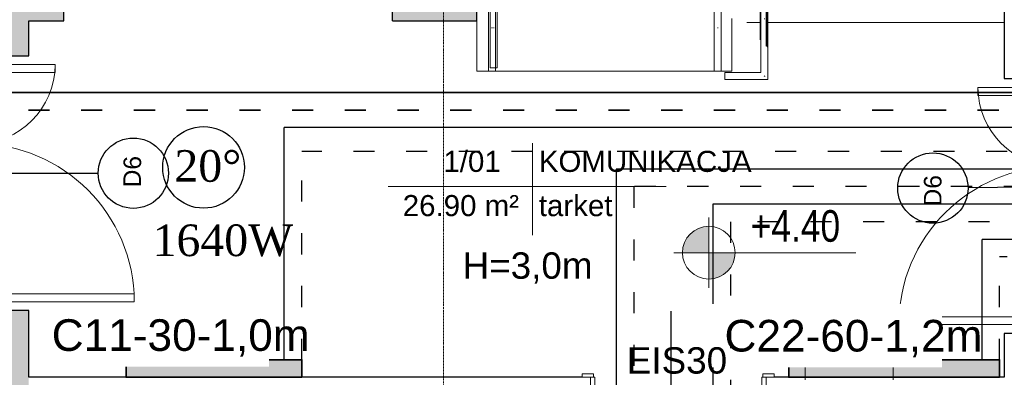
# Model space of a CAD drawing. Header units: inches. Extents: x -112469 to 885939, y -131046 to 286269.
# Tile 71 of 138: x 88894 to 94495, y -107776 to -105740. Entities that reach past the tile are written whole.
import ezdxf

# ---------------------------------------------------------------- set-up
doc = ezdxf.new("R2010")
doc.units = ezdxf.units.IN
doc.header["$MEASUREMENT"] = 0
for name, pattern in [('ACAD_ISO03W100', [30, 12, -18]), ('Linia siatki', [0.9925, 0.47, -0.2175, 0.0875, -0.2175]), ('Ponad', [0.396875, 0.238125, -0.15875])]:
    doc.linetypes.add(name, pattern=pattern)
for name, color, linetype, lineweight in [('_IS_CO grzejniki', 1, 'Continuous', 35), ('_IS_CO opis', 26, 'Continuous', 25), ('_IS_CO powrót', 5, 'ACAD_ISO03W100', 30), ('_IS_CO zasilenie', 1, 'Continuous', 30), ('_IS_CT powrot', 242, 'ACAD_ISO03W100', 35), ('_IS_CT zasilenie', 248, 'Continuous', 35), ('A-AREA', 251, 'Continuous', 9), ('A-AREA-IDEN', 251, 'Continuous', 9), ('A-DETL-MEDM', 251, 'Continuous', 25), ('A-DETL-THIN', 251, 'Continuous', 9), ('A-DOOR', 251, 'Continuous', 9), ('A-DOOR-FRAM', 251, 'Continuous', 18), ('A-FLOR-HRAL', 251, 'Continuous', 9), ('A-FLOR-HRAL-MBND', 251, 'Ponad', 9), ('A-WALL', 251, 'Continuous', 9), ('A-WALL-PATT', 254, 'Continuous', 25), ('G-ANNO-DIMS', 251, 'Continuous', 9), ('G-ANNO-TEXT', 251, 'Continuous', 9), ('S-GRID', 251, 'Continuous', 9), ('S-STRS', 251, 'Continuous', 9)]:
    doc.layers.add(name, color=color, linetype=linetype, lineweight=lineweight)
doc.styles.add('Arial', font='arial.ttf', dxfattribs={"height": 25})
doc.styles.add('Arial_1', font='arial.ttf', dxfattribs={"height": 12})
doc.styles.add('Arial_2', font='arial.ttf', dxfattribs={"height": 10})
doc.styles.add('Arial_3', font='arial.ttf', dxfattribs={"height": 15})
doc.styles.add('Arial_4', font='arial.ttf', dxfattribs={"width": 0.8, "height": 18})
doc.styles.add('krzysiek', font='times.ttf')

# ---------------------------------------------------------------- blocks, each defined once
blk = doc.blocks.new('Etyk_pom_1_mala - Etyk_pom_1_mala-219433-4_Poziom piętra')
at = {"layer": 'A-AREA-IDEN'}
for p, q in [((-0.0958, 0.1444), (-0.0958, -0.3781)), ((-0.9154, -0.1015), (0.6661, -0.1015))]:
    blk.add_line(p, q, dxfattribs=at)
blk = doc.blocks.new('Typ poręczy górnej - Górna poręcz_wewnętrzny_-V11-4_Poziom piętra')
at = {"layer": 'A-FLOR-HRAL', "linetype": 'Ponad'}
for p, q in [((16502.16, -9005.59), (16506.16, -9005.59)), ((16502.16, -9035.47), (16502.16, -9005.59)), ((16506.16, -9035.47), (16506.16, -9005.59)), ((16502.16, -9035.47), (16506.16, -9035.47)), ((16502.16, -9035.59), (16506.16, -9035.59)), ((16502.16, -9275.76), (16502.16, -9035.59)), ((16506.16, -9273.9), (16506.16, -9035.59))]:
    blk.add_line(p, q, dxfattribs=at)
at = {"layer": 'A-FLOR-HRAL'}
for p, q in [((16506.16, -9273.9), (16502.16, -9275.76)), ((16502.16, -9423.47), (16502.16, -9275.76)), ((16506.16, -9423.47), (16506.16, -9273.9)), ((16502.16, -9423.47), (16506.16, -9423.47))]:
    blk.add_line(p, q, dxfattribs=at)
blk = doc.blocks.new('Typ poręczy górnej - Górna poręcz_wewnętrzny_-712975-4_Poziom piętra')
at = {"layer": 'A-FLOR-HRAL'}
for p, q in [((16502.16, -9396.58), (16502.16, -9423.47)), ((16506.16, -9423.47), (16506.16, -9396.58)), ((16503.95, -9400.72), (16504.37, -9400.72))]:
    blk.add_line(p, q, dxfattribs=at)
at = {"layer": 'A-FLOR-HRAL', "flags": 128}
blk.add_lwpolyline([(16504.37, -9423.47), (16504.16, -9423.47), (16503.96, -9423.47)], dxfattribs=at)
blk = doc.blocks.new('Typ poręczy górnej - Górna poręcz_wewnętrzny_-V9-4_Poziom piętra')
at = {"layer": 'A-FLOR-HRAL'}
for p, q in [((16631.08, -9028.67), (16660.16, -9028.67)), ((16631.08, -9035.71), (16631.08, -9028.67)), ((16660.16, -9028.67), (16660.16, -9395.71)), ((16635.08, -9032.67), (16656.16, -9032.67)), ((16635.08, -9035.71), (16635.08, -9032.67)), ((16656.16, -9032.67), (16656.16, -9395.71)), ((16631.08, -9215.65), (16631.08, -9035.71)), ((16635.08, -9213.78), (16635.08, -9035.71)), ((16656.16, -9395.71), (16656.16, -9426.25)), ((16660.16, -9395.71), (16660.16, -9430.25)), ((16635.62, -9430.25), (16635.62, -9426.25)), ((16656.16, -9426.25), (16635.62, -9426.25)), ((16660.16, -9430.25), (16635.62, -9430.25))]:
    blk.add_line(p, q, dxfattribs=at)
blk = doc.blocks.new('Typ poręczy górnej - Górna poręcz_wewnętrzny_-703303-4_Poziom piętra')
at = {"layer": 'A-FLOR-HRAL'}
for p, q in [((16658.16, -9028.67), (16631.08, -9028.67)), ((16631.08, -9028.67), (16631.08, -9035.21)), ((16631.08, -9035.21), (16631.08, -9215.65)), ((16635.08, -9032.67), (16656.16, -9032.67)), ((16635.08, -9035.21), (16635.08, -9032.67)), ((16635.08, -9213.78), (16635.08, -9035.21)), ((16656.16, -9030.67), (16656.16, -9396.22)), ((16660.16, -9396.22), (16660.16, -9030.67)), ((16656.16, -9396.22), (16656.16, -9426.25)), ((16660.16, -9430.25), (16660.16, -9396.22)), ((16656.16, -9426.25), (16635.62, -9426.25)), ((16635.62, -9428.02), (16635.62, -9428.46)), ((16635.62, -9430.25), (16660.16, -9430.25))]:
    blk.add_line(p, q, dxfattribs=at)
at = {"layer": 'A-FLOR-HRAL', "flags": 128}
for points in [[(16658.16, -9028.67), (16657.64, -9028.74), (16657.16, -9028.94), (16656.75, -9029.26), (16656.43, -9029.67), (16656.23, -9030.16), (16656.16, -9030.67)], [(16656.16, -9030.67), (16656.23, -9030.16), (16656.43, -9029.67), (16656.75, -9029.26), (16657.16, -9028.94), (16657.64, -9028.74), (16658.16, -9028.67), (16658.68, -9028.74), (16659.16, -9028.94), (16659.58, -9029.26)], [(16659.58, -9029.26), (16659.16, -9028.94), (16658.68, -9028.74), (16658.16, -9028.67)]]:
    blk.add_lwpolyline(points, dxfattribs=at)
at = {"layer": 'A-FLOR-HRAL'}
for points, knots in [([(16632.85, -9030.44), (16632.88, -9030.48), (16632.96, -9030.55), (16633.08, -9030.67), (16633.2, -9030.8), (16633.28, -9030.87), (16633.32, -9030.91)], [-0.53727163, -0.53727163, -0.53727163, -0.53727163, -0.52083333, -0.5, -0.47916667, -0.46272837, -0.46272837, -0.46272837, -0.46272837]), ([(16657.93, -9428.02), (16657.96, -9428.06), (16658.04, -9428.13), (16658.16, -9428.25), (16658.28, -9428.37), (16658.35, -9428.44), (16658.37, -9428.46)], [0.46272837, 0.46272837, 0.46272837, 0.46272837, 0.47916667, 0.5, 0.52083333, 0.53328567, 0.53328567, 0.53328567, 0.53328567])]:
    blk.add_open_spline(points, degree=3, knots=knots, dxfattribs=at)
for points in [[(16633.29, -9035.71), (16633.22, -9035.71), (16633.08, -9035.72), (16632.95, -9035.71), (16632.88, -9035.71)], [(16657.96, -9395.72), (16658.03, -9395.72), (16658.16, -9395.71), (16658.3, -9395.72), (16658.37, -9395.72)]]:
    blk.add_open_spline(points, degree=3, dxfattribs=at)
blk = doc.blocks.new('Typ poręczy górnej - Górna poręcz_wewnętrzny_-V8-4_Poziom piętra')
at = {"layer": 'A-FLOR-HRAL', "linetype": 'Ponad'}
for p, q in [((16501.16, -9005.47), (16505.16, -9005.47)), ((16501.16, -9035.47), (16501.16, -9005.47)), ((16505.16, -9035.47), (16505.16, -9005.47)), ((16501.16, -9276.23), (16501.16, -9035.47)), ((16505.16, -9274.37), (16505.16, -9035.47))]:
    blk.add_line(p, q, dxfattribs=at)
at = {"layer": 'A-FLOR-HRAL'}
for p, q in [((16505.16, -9274.37), (16501.16, -9276.23)), ((16501.16, -9425.47), (16501.16, -9276.23)), ((16505.16, -9425.47), (16505.16, -9274.37)), ((16501.16, -9425.47), (16505.16, -9425.47))]:
    blk.add_line(p, q, dxfattribs=at)
blk = doc.blocks.new('Typ poręczy górnej - Górna poręcz_wewnętrzny_-702209-4_Poziom piętra')
at = {"layer": 'A-FLOR-HRAL'}
for p, q in [((16501.16, -9396.58), (16501.16, -9425.47)), ((16505.16, -9425.47), (16505.16, -9396.58)), ((16502.95, -9400.72), (16503.37, -9400.72))]:
    blk.add_line(p, q, dxfattribs=at)
at = {"layer": 'A-FLOR-HRAL', "flags": 128}
blk.add_lwpolyline([(16503.37, -9425.47), (16503.16, -9425.47), (16502.96, -9425.47)], dxfattribs=at)
blk = doc.blocks.new('Typ poręczy górnej - Górna poręcz_wewnętrzny_-V7-4_Poziom piętra')
at = {"layer": 'A-FLOR-HRAL', "linetype": 'Ponad'}
for p, q in [((16629.58, -9026.43), (16659.66, -9026.43)), ((16629.58, -9035.47), (16629.58, -9026.43)), ((16659.66, -9026.43), (16659.66, -9395.47)), ((16633.58, -9030.43), (16655.66, -9030.43)), ((16633.58, -9035.47), (16633.58, -9030.43)), ((16655.66, -9030.43), (16655.66, -9395.47)), ((16629.58, -9216.35), (16629.58, -9035.47)), ((16633.58, -9214.48), (16633.58, -9035.47)), ((16484.58, -9396.71), (16488.58, -9396.71)), ((16655.66, -9395.47), (16655.66, -9407.75)), ((16659.66, -9395.47), (16659.66, -9411.75))]:
    blk.add_line(p, q, dxfattribs=at)
at = {"layer": 'A-FLOR-HRAL'}
for p, q in [((16633.58, -9214.48), (16629.58, -9216.35)), ((16633.58, -9425.47), (16633.58, -9214.48)), ((16629.58, -9425.47), (16629.58, -9216.35)), ((16629.58, -9425.47), (16633.58, -9425.47))]:
    blk.add_line(p, q, dxfattribs=at)
blk = doc.blocks.new('Typ poręczy górnej - Górna poręcz_wewnętrzny_-702195-4_Poziom piętra')
at = {"layer": 'A-FLOR-HRAL'}
for p, q in [((16629.58, -9396.58), (16629.58, -9425.47)), ((16633.58, -9425.47), (16633.58, -9396.58)), ((16631.37, -9400.72), (16631.79, -9400.72))]:
    blk.add_line(p, q, dxfattribs=at)
at = {"layer": 'A-FLOR-HRAL', "flags": 128}
blk.add_lwpolyline([(16631.79, -9425.47), (16631.58, -9425.47), (16631.38, -9425.47)], dxfattribs=at)
blk = doc.blocks.new('Poręcz - Poręcz-702179-4_Poziom piętra')
at = {"layer": 'A-FLOR-HRAL-MBND'}
for p, q in [((16630.08, -9026.93), (16659.16, -9026.93)), ((16630.08, -9035.47), (16630.08, -9026.93)), ((16630.08, -9026.93), (16659.16, -9026.93)), ((16630.08, -9035.47), (16630.08, -9026.93)), ((16630.08, -9026.93), (16659.16, -9026.93)), ((16630.08, -9035.47), (16630.08, -9026.93)), ((16630.08, -9026.93), (16659.16, -9026.93)), ((16630.08, -9035.47), (16630.08, -9026.93)), ((16659.16, -9026.93), (16659.16, -9395.47)), ((16659.16, -9026.93), (16659.16, -9395.47)), ((16659.16, -9026.93), (16659.16, -9395.47)), ((16659.16, -9026.93), (16659.16, -9395.47)), ((16633.08, -9029.93), (16656.16, -9029.93)), ((16633.08, -9035.47), (16633.08, -9029.93)), ((16633.08, -9029.93), (16656.16, -9029.93)), ((16633.08, -9035.47), (16633.08, -9029.93)), ((16633.08, -9029.93), (16656.16, -9029.93)), ((16633.08, -9035.47), (16633.08, -9029.93)), ((16633.08, -9029.93), (16656.16, -9029.93)), ((16633.08, -9035.47), (16633.08, -9029.93)), ((16656.16, -9029.93), (16656.16, -9395.47)), ((16656.16, -9029.93), (16656.16, -9395.47)), ((16656.16, -9029.93), (16656.16, -9395.47)), ((16656.16, -9029.93), (16656.16, -9395.47)), ((16630.08, -9216.11), (16630.08, -9035.47)), ((16630.08, -9216.11), (16630.08, -9035.47)), ((16630.08, -9216.11), (16630.08, -9035.47)), ((16630.08, -9216.11), (16630.08, -9035.47)), ((16633.08, -9214.72), (16633.08, -9035.47)), ((16633.08, -9214.72), (16633.08, -9035.47)), ((16633.08, -9214.72), (16633.08, -9035.47)), ((16633.08, -9214.72), (16633.08, -9035.47)), ((16485.08, -9396.71), (16488.08, -9396.71)), ((16485.08, -9396.71), (16488.08, -9396.71)), ((16485.08, -9396.71), (16488.08, -9396.71)), ((16485.08, -9396.71), (16488.08, -9396.71)), ((16656.16, -9395.47), (16656.16, -9408.25)), ((16656.16, -9395.47), (16656.16, -9408.25)), ((16656.16, -9395.47), (16656.16, -9408.25)), ((16656.16, -9395.47), (16656.16, -9408.25)), ((16659.16, -9395.47), (16659.16, -9411.25)), ((16659.16, -9395.47), (16659.16, -9411.25)), ((16659.16, -9395.47), (16659.16, -9411.25)), ((16659.16, -9395.47), (16659.16, -9411.25))]:
    blk.add_line(p, q, dxfattribs=at)
blk = doc.blocks.new('Drzwi-korytarz-niesymetryczne-wpuszczane - 1350 x 2000mm-591046-4_Poziom piętra')
at = {"layer": 'A-DOOR', "lineweight": 18}
for p, q in [((-67.5, -6.365), (-67.5, 83.635)), ((-67.5, 83.635), (-63, 83.635)), ((-63, 83.635), (-63, -6.365)), ((67.5, 38.635), (63, 38.635)), ((63, 38.635), (63, -6.365)), ((67.5, -6.365), (67.5, 38.635)), ((-63, -6.365), (-67.5, -6.365)), ((63, -6.365), (67.5, -6.365))]:
    blk.add_line(p, q, dxfattribs=at)
at = {"layer": 'A-DOOR'}
for centre, radius, start, end in [((-67.5, -6.365), 90, 0, 90), ((67.5, -6.365), 45, 90, 180)]:
    blk.add_arc(centre, radius, start, end, dxfattribs=at)
at = {"layer": 'A-DOOR-FRAM'}
for p, q in [((-67.5, -6.365), (-72.5, -6.365)), ((-72.5, -6.365), (-72.5, -21.365)), ((-67.5, -11.34125), (-67.5, -6.365)), ((67.5, -6.365), (67.5, -11.34125)), ((72.5, -6.365), (67.5, -6.365)), ((72.5, -21.365), (72.5, -6.365)), ((-65.9125, -11.34125), (-67.5, -11.34125)), ((-67.5, -21.365), (-67.5, -16.44375)), ((-67.5, -16.44375), (-65.9125, -16.44375)), ((-65.9125, -16.44375), (-65.9125, -11.34125)), ((67.5, -11.34125), (65.9125, -11.34125)), ((65.9125, -11.34125), (65.9125, -16.44375)), ((65.9125, -16.44375), (67.5, -16.44375)), ((67.5, -16.44375), (67.5, -21.365)), ((-72.5, -21.365), (-67.5, -21.365)), ((67.5, -21.365), (72.5, -21.365))]:
    blk.add_line(p, q, dxfattribs=at)
blk = doc.blocks.new('Drzwi-korytarz-niesymetryczne-wpuszczane - 1350 x 2000mm-590928-4_Poziom piętra')
at = {"layer": 'A-DOOR', "lineweight": 18}
for p, q in [((-63, 6.365), (-67.5, 6.365)), ((-67.5, 6.365), (-67.5, -83.635)), ((-63, -83.635), (-63, 6.365)), ((63, 6.365), (67.5, 6.365)), ((63, -38.635), (63, 6.365)), ((67.5, 6.365), (67.5, -38.635)), ((67.5, -38.635), (63, -38.635)), ((-67.5, -83.635), (-63, -83.635))]:
    blk.add_line(p, q, dxfattribs=at)
at = {"layer": 'A-DOOR'}
for centre, radius, start, end in [((-67.5, 6.365), 90, 270, 360), ((67.5, 6.365), 45, 180, 270)]:
    blk.add_arc(centre, radius, start, end, dxfattribs=at)
at = {"layer": 'A-DOOR-FRAM'}
for p, q in [((-72.5, 21.365), (-67.5, 21.365)), ((-72.5, 6.365), (-72.5, 21.365)), ((-67.5, 21.365), (-67.5, 16.44375)), ((67.5, 21.365), (72.5, 21.365)), ((67.5, 16.44375), (67.5, 21.365)), ((72.5, 21.365), (72.5, 6.365)), ((-67.5, 16.44375), (-65.9125, 16.44375)), ((-67.5, 11.34125), (-67.5, 6.365)), ((-65.9125, 11.34125), (-67.5, 11.34125)), ((-65.9125, 16.44375), (-65.9125, 11.34125)), ((65.9125, 16.44375), (67.5, 16.44375)), ((65.9125, 11.34125), (65.9125, 16.44375)), ((67.5, 11.34125), (65.9125, 11.34125)), ((67.5, 6.365), (67.5, 11.34125)), ((-67.5, 6.365), (-72.5, 6.365)), ((72.5, 6.365), (67.5, 6.365))]:
    blk.add_line(p, q, dxfattribs=at)
blk = doc.blocks.new('wewnetrzne dwupanelowe - 900 x 2100mm-658878-4_Poziom piętra')
at = {"layer": 'A-DOOR'}
for p, q in [((-54.635, 11.3175), (-48.135, 11.3175)), ((-54.635, 9.3175), (-54.635, 11.3175)), ((-48.135, 11.3175), (-48.135, 9.3175)), ((48.135, 11.3175), (54.635, 11.3175)), ((48.135, 9.3175), (48.135, 11.3175)), ((54.635, 11.3175), (54.635, 9.3175)), ((-48.135, 9.3175), (-54.635, 9.3175)), ((54.635, 9.3175), (48.135, 9.3175)), ((-54.635, -8.6825), (-48.135, -8.6825)), ((-54.635, -10.6825), (-54.635, -8.6825)), ((-48.135, -10.6825), (-54.635, -10.6825)), ((-48.135, -8.6825), (-48.135, -10.6825)), ((48.135, -8.6825), (54.635, -8.6825)), ((48.135, -10.6825), (48.135, -8.6825)), ((54.635, -10.6825), (48.135, -10.6825)), ((54.635, -8.6825), (54.635, -10.6825))]:
    blk.add_line(p, q, dxfattribs=at)
at = {"layer": 'A-DOOR', "lineweight": 18}
for p, q in [((44, -8.6825), (47.5, -8.6825)), ((44, -103.6825), (44, -8.6825)), ((47.5, -8.6825), (47.5, -103.6825)), ((47.5, -103.6825), (44, -103.6825))]:
    blk.add_line(p, q, dxfattribs=at)
at = {"layer": 'A-DOOR'}
blk.add_arc((47.5, -8.6825), 95, 180, 270, dxfattribs=at)
at = {"layer": 'A-DOOR-FRAM'}
for p, q in [((-50, 9.3175), (-47.5, 9.3175)), ((-50, -8.6825), (-50, 9.3175)), ((-47.5, 9.3175), (-47.5, -1.69)), ((47.5, 9.3175), (50, 9.3175)), ((47.5, -1.69), (47.5, 9.3175)), ((50, 9.3175), (50, -8.6825)), ((-47.5, -1.69), (-46.23, -1.69)), ((-47.5, -5.1825), (-47.5, -8.6825)), ((-46.23, -5.1825), (-47.5, -5.1825)), ((-46.23, -1.69), (-46.23, -5.1825)), ((46.23, -1.69), (47.5, -1.69)), ((46.23, -5.1825), (46.23, -1.69)), ((47.5, -5.1825), (46.23, -5.1825)), ((47.5, -8.6825), (47.5, -5.1825)), ((-47.5, -8.6825), (-50, -8.6825)), ((50, -8.6825), (47.5, -8.6825))]:
    blk.add_line(p, q, dxfattribs=at)
blk = doc.blocks.new('PIĘTRO')
at = {"layer": 'A-WALL-PATT', "lineweight": 9}
h = blk.add_hatch(color=251, dxfattribs=at)
h.paths.add_polyline_path([(13042.2, -15831.43), (13042.2, -7291.43), (12582.2, -7291.43), (12582.2, -15831.43), (12692.14, -15831.43)])
h.paths.add_polyline_path([(12692.44, -5841.43), (13042.2, -5841.43), (13042.2, 198.57), (12582.2, 198.57), (12582.2, -1965.08), (12588.55, -1965.08), (12588.55, -1985.08), (12582.2, -1985.08), (12582.2, -2105.08), (12588.55, -2105.08), (12588.55, -2125.08), (12582.2, -2125.08), (12582.2, -5841.43), (12641.41, -5841.43)])
for points in [[(15592.2, -5641.43), (15592.2, -431.43), (15112.2, -431.43), (15112.2, -5641.43), (15531.23, -5641.43)], [(13242.2, -5641.43), (13242.2, -5181.43), (13042.2, -5181.43), (13042.2, -5641.43)]]:
    blk.add_hatch(color=251, dxfattribs=at).paths.add_polyline_path(points)
at = {"layer": 'G-ANNO-DIMS'}
h = blk.add_hatch(color=251, dxfattribs=at)
edge = h.paths.add_edge_path()
edge.add_arc((16911.18, -6961.91), 150, 90, 180)
edge.add_line((16761.18, -6961.91), (16911.18, -6961.91))
edge.add_line((16911.18, -6961.91), (16911.18, -6811.91))
h = blk.add_hatch(color=251, dxfattribs=at)
edge = h.paths.add_edge_path()
edge.add_arc((16911.18, -6961.91), 150, 270, 360)
edge.add_line((17061.18, -6961.91), (16911.18, -6961.91))
edge.add_line((16911.18, -6961.91), (16911.18, -7111.91))
at = {"layer": 'A-AREA', "color": 251}
for p, q in [((17126.8, -5651.43), (17207.6, -5651.43)), ((17247.6, -5651.43), (18592.2, -5651.43))]:
    blk.add_line(p, q, dxfattribs=at)
at = {"layer": 'A-DETL-MEDM', "color": 251}
for p, q in [((15112.2, -5641.43), (15112.2, -5151.43)), ((13042.2, -5641.43), (13242.2, -5641.43)), ((12327.2, -6509.64), (13437.2, -6509.64)), ((19495.82, -6581.62), (18385.88, -6592.35)), ((16695.78, -7295.68), (16695.78, -8405.68))]:
    blk.add_line(p, q, dxfattribs=at)
for centre in [(13637.2, -6509.64), (18185.89, -6594.28)]:
    blk.add_circle(centre, 200, dxfattribs=at)
at = {"layer": 'A-DETL-THIN', "color": 251}
for p, q in [((17459.59, -7686.43), (17459.59, -7386.43)), ((17459.59, -7386.43), (17959.59, -7386.43)), ((17959.59, -7386.43), (17959.59, -7686.43))]:
    blk.add_line(p, q, dxfattribs=at)
at = {"layer": 'A-WALL', "color": 251, "lineweight": 25}
for p, q in [((15592.2, -5641.43), (15592.2, -431.43)), ((18592.2, -431.43), (18592.2, -5971.43)), ((13242.2, -5641.43), (13242.2, -5181.43)), ((13042.2, -5841.43), (13042.2, -5641.43)), ((15112.2, -5641.43), (15592.2, -5641.43)), ((12742.2, -5841.43), (13042.2, -5841.43)), ((18592.2, -5971.43), (18892.2, -5971.43)), ((13042.2, -7291.43), (12742.2, -7291.43)), ((13042.2, -7671.43), (13042.2, -7291.43)), ((18592.2, -7421.43), (18592.2, -7671.43)), ((18892.2, -7421.43), (18592.2, -7421.43)), ((16190.85, -7671.43), (13042.2, -7671.43)), ((18592.2, -7671.43), (17283.55, -7671.43))]:
    blk.add_line(p, q, dxfattribs=at)
at = {"layer": 'G-ANNO-DIMS', "color": 251}
for p, q in [((16911.18, -6761.91), (16911.18, -7161.91)), ((16911.18, -6961.91), (16911.18, -6811.91)), ((17111.18, -6961.91), (16711.18, -6961.91)), ((16761.18, -6961.91), (16911.18, -6961.91)), ((17746.85, -6961.91), (16764.94, -6961.91)), ((16911.18, -6961.91), (17746.85, -6961.91)), ((16911.18, -6961.91), (16911.18, -7111.91)), ((17061.18, -6961.91), (16911.18, -6961.91))]:
    blk.add_line(p, q, dxfattribs=at)
for start, end in [(90, 180), (0, 90), (180, 270), (270, 0)]:
    blk.add_arc((16911.18, -6961.91), 150, start, end, dxfattribs=at)
at = {"layer": 'S-GRID', "color": 251, "linetype": 'Linia siatki'}
blk.add_line((15402.2, 3814.58), (15402.2, -22310.93), dxfattribs=at)
at = {"layer": 'S-STRS', "color": 251}
for p, q in [((15592.2, -5929.01), (15592.2, -5641.43)), ((17042.2, -5929.01), (17042.2, -5629.01)), ((15592.2, -5929.01), (15657.6, -5929.01)), ((15697.6, -5929.01), (16941.8, -5929.01)), ((16981.8, -5929.01), (17042.2, -5929.01))]:
    blk.add_line(p, q, dxfattribs=at)
at = {"layer": 'S-STRS', "color": 251, "linetype": 'Ponad'}
for p, q in [((15592.2, -5929.01), (15657.6, -5929.01)), ((15697.6, -5929.01), (16941.8, -5929.01)), ((16981.8, -5929.01), (17042.2, -5929.01))]:
    blk.add_line(p, q, dxfattribs=at)
at = {"layer": 'A-AREA-IDEN', "color": 251, "xscale": 999.9999999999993, "yscale": 999.9999999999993, "zscale": 999.9999999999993}
blk.add_blockref('Etyk_pom_1_mala - Etyk_pom_1_mala-219433-4_Poziom piętra', (16003.01, -6483.9), dxfattribs=at)
at = {"layer": 'A-DOOR', "color": 251, "xscale": 10, "yscale": 10, "zscale": 10, "rotation": 89.99999999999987}
for name, p in [('Drzwi-korytarz-niesymetryczne-wpuszczane - 1350 x 2000mm-590928-4_Poziom piętra', (12805.85, -6566.43)), ('Drzwi-korytarz-niesymetryczne-wpuszczane - 1350 x 2000mm-591046-4_Poziom piętra', (18828.55, -6696.43))]:
    blk.add_blockref(name, p, dxfattribs=at)
at = {"layer": 'A-DOOR', "color": 251, "xscale": 10, "yscale": 10, "zscale": 10}
blk.add_blockref('wewnetrzne dwupanelowe - 900 x 2100mm-658878-4_Poziom piętra', (16737.2, -7764.6), dxfattribs=at)
at = {"layer": 'A-FLOR-HRAL', "color": 251, "xscale": 10, "yscale": 10, "zscale": 10}
for name in ['Typ poręczy górnej - Górna poręcz_wewnętrzny_-V8-4_Poziom piętra', 'Typ poręczy górnej - Górna poręcz_wewnętrzny_-V11-4_Poziom piętra', 'Typ poręczy górnej - Górna poręcz_wewnętrzny_-V7-4_Poziom piętra', 'Poręcz - Poręcz-702179-4_Poziom piętra', 'Typ poręczy górnej - Górna poręcz_wewnętrzny_-V9-4_Poziom piętra', 'Typ poręczy górnej - Górna poręcz_wewnętrzny_-703303-4_Poziom piętra', 'Typ poręczy górnej - Górna poręcz_wewnętrzny_-702209-4_Poziom piętra', 'Typ poręczy górnej - Górna poręcz_wewnętrzny_-712975-4_Poziom piętra', 'Typ poręczy górnej - Górna poręcz_wewnętrzny_-702195-4_Poziom piętra']:
    blk.add_blockref(name, (-149354.02, 88325.72), dxfattribs=at)
at = {"layer": 'A-AREA-IDEN', "color": 251, "char_height": 120, "attachment_point": 1, "style": 'Arial_1'}
for s, insert, width in [('1/01', (15401.1, -6382.19), 424.8944), ('KOMUNIKACJA', (15943.88, -6382.19), 1563.2906), ('26.90 m²', (15169.74, -6633.9), 857.8056), ('tarket', (15943.88, -6633.9), 553.1644)]:
    blk.add_mtext(s, dxfattribs=dict(at, insert=insert, width=width))
at = {"layer": 'G-ANNO-DIMS', "color": 251, "insert": (17149.27, -6719.75), "char_height": 180, "width": 601.5934, "attachment_point": 1, "line_spacing_factor": 0.941778, "style": 'Arial_4'}
blk.add_mtext('+4.40', dxfattribs=at)
at = {"layer": 'G-ANNO-TEXT', "color": 251, "char_height": 100, "width": 216.4556, "attachment_point": 1, "style": 'Arial_2'}
for insert, rotation in [((13579.91, -6589.6), 89.44623), ((18134.75, -6698.77), 90)]:
    blk.add_mtext('D6', dxfattribs=dict(at, insert=insert, rotation=rotation))
at = {"layer": 'G-ANNO-TEXT', "color": 251, "attachment_point": 1}
for s, insert, char_height, width, style in [('H=3,0m', (15510.2, -6960.16), 150, 913.9237, 'Arial_3'), ('EIS30', (16444.43, -7500.19), 150, 697.4681, 'Arial_3'), ('H25', (17585.13, -7476.26), 100, 304.6413, 'Arial_2')]:
    blk.add_mtext(s, dxfattribs=dict(at, insert=insert, char_height=char_height, width=width, style=style))

msp = doc.modelspace()

# ---------------------------------------------------------------- block references
at = {"layer": '_IS_CO zasilenie', "ltscale": 10}
msp.add_blockref('PIĘTRO', (75903.1, -100104.2), dxfattribs=at)

# ---------------------------------------------------------------- next in the draw order: hatches: boundary and pattern name
at = {"layer": '_IS_CO grzejniki'}
h = msp.add_hatch(color=256, dxfattribs=at)
h.dxf.hatch_style = 1
edge = h.paths.add_edge_path()
edge.add_line((90499, -107775.6), (90499, -107675.6))
edge.add_line((89999, -107675.6), (89499, -107675.6))
edge.add_line((89499, -107675.6), (89499, -107775.6))
edge.add_line((89499, -107775.6), (89999, -107775.6))
h = msp.add_hatch(color=256, dxfattribs=at)
h.dxf.hatch_style = 1
edge = h.paths.add_edge_path()
edge.add_line((94468.7, -107775.6), (94468.7, -107675.6))
edge.add_line((93768.7, -107675.6), (93268.7, -107675.6))
edge.add_line((93268.7, -107675.6), (93268.7, -107775.6))
edge.add_line((93268.7, -107775.6), (93768.7, -107775.6))

# ---------------------------------------------------------------- next in the draw order: linework, layer by layer
for points in [[(90499, -107775.6), (90499, -107675.6), (89499, -107675.6), (89499, -107775.6)], [(94468.7, -107775.6), (94468.7, -107675.6), (93268.7, -107675.6), (93268.7, -107775.6)]]:
    msp.add_lwpolyline(points, close=True, dxfattribs=at)
at = {"layer": '_IS_CO opis', "lineweight": -3, "ltscale": 15}
msp.add_circle((89939.6, -106580.5), 232.3, dxfattribs=at)
at = {"layer": '_IS_CO powrót', "ltscale": 10}
for p, q in [((95412, -106490.2), (90499, -106490.2)), ((92387.7, -106690.2), (92387.7, -111274.9)), ((95511.9, -106690.2), (92387.7, -106690.2)), ((95611.9, -106890.2), (92937.6, -106890.2)), ((94468.7, -107675.6), (94468.7, -107090.2)), ((95711.9, -107090.2), (94468.7, -107090.2))]:
    msp.add_line(p, q, dxfattribs=at)
at = {"layer": '_IS_CO zasilenie', "ltscale": 10}
for p, q in [((95362, -106354.5), (90399, -106354.5)), ((92287.7, -106590.2), (92287.7, -111174.9)), ((95462, -106590.2), (92287.7, -106590.2)), ((92837.6, -106790.2), (92837.6, -111295.6)), ((95562, -106790.2), (92837.6, -106790.2)), ((94368.7, -107675.6), (94368.7, -106990.2)), ((95662, -106990.2), (94368.7, -106990.2))]:
    msp.add_line(p, q, dxfattribs=at)
at = {"layer": '_IS_CT powrot', "ltscale": 10}
msp.add_line((88343.6, -106254.5), (95190.6, -106254.5), dxfattribs=at)
at = {"layer": '_IS_CT zasilenie', "ltscale": 10}
msp.add_line((88443.6, -106154.5), (95090.6, -106154.5), dxfattribs=at)

# ---------------------------------------------------------------- next in the draw order: texts
at = {"layer": '_IS_CO opis', "ltscale": 15, "char_height": 180, "attachment_point": 1, "style": 'krzysiek'}
for s, insert, width in [('20%%D', (89773.8, -106482.5), 380.431), ('1640W', (89649.6, -106905.6), 999.971)]:
    msp.add_mtext(s, dxfattribs=dict(at, insert=insert, width=width))

# ---------------------------------------------------------------- next in the draw order: texts
at = {"layer": '_IS_CO opis', "ltscale": 15, "char_height": 180, "width": 1146.961, "attachment_point": 1, "style": 'Arial', "bg_fill": 2}
for s, insert in [('C11-30-1,0m', (89075.9, -107445.2)), ('C22-60-1,2m', (92903.5, -107448.8))]:
    msp.add_mtext(s, dxfattribs=dict(at, insert=insert))

# ---------------------------------------------------------------- next in the draw order: linework, layer by layer
at = {"layer": '_IS_CO powrót', "ltscale": 10}
for p, q in [((90499, -107675.6), (90499, -106490.2)), ((92937.6, -106890.2), (92937.6, -111295.6))]:
    msp.add_line(p, q, dxfattribs=at)
at = {"layer": '_IS_CO zasilenie', "ltscale": 10}
msp.add_line((90399, -107675.6), (90399, -106354.5), dxfattribs=at)

doc.saveas('drawing.dxf')
